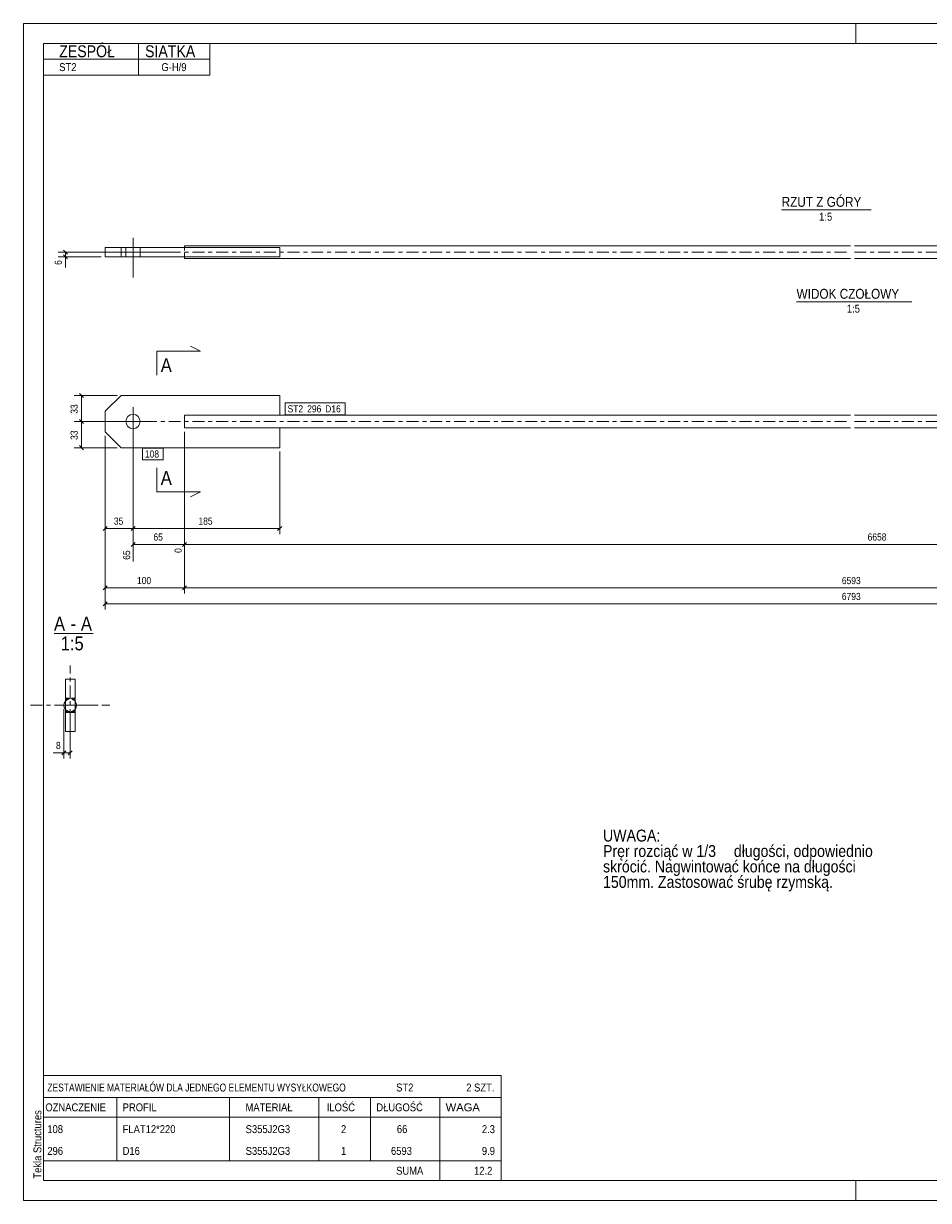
# Model space of a CAD drawing. Header units: millimetres. Extents: x 0 to 420, y 0 to 297.
# Tile 1 of 2: x 0 to 228, y 0 to 297. Entities that reach past the tile are written whole.
import ezdxf

# ---------------------------------------------------------------- set-up
doc = ezdxf.new("R2010")
doc.units = ezdxf.units.MM
for name, pattern in [('XKITLINE00', [0]), ('XKITLINE01', [4, 1, -1, 1, -1]), ('XKITLINE03', [6, 3, -1, 1, -1])]:
    doc.linetypes.add(name, pattern=pattern)
for name, color, linetype, lineweight in [('Arkusz rysunku', 3, 'Continuous', 0), ('Element', 2, 'Continuous', 0), ('Inny typ obiektu', 7, 'Continuous', 0), ('Przekrój', 7, 'Continuous', 0), ('Tekst', 7, 'Continuous', 0), ('Wymiar', 4, 'Continuous', 0), ('Znak elementu', 2, 'Continuous', 0), ('Śruba', 3, 'Continuous', 0)]:
    doc.layers.add(name, color=color, linetype=linetype, lineweight=lineweight)
doc.styles.add('ARIAL', font='ARIAL.TTF')

msp = doc.modelspace()

# ---------------------------------------------------------------- linework, layer by layer
at = {"layer": 'Arkusz rysunku', "linetype": 'XKITLINE00', "lineweight": 0}
for p, q in [((420, 297), (0, 297)), ((0, 297), (0, 0)), ((0, 292), (0, 297)), ((5, 297), (0, 297)), ((210, 292), (210, 297)), ((415, 292), (5, 292)), ((5, 292), (5, 5)), ((0, 0), (0, 5)), ((5, 5), (415, 5)), ((210, 0), (210, 5)), ((0, 0), (420, 0))]:
    msp.add_line(p, q, dxfattribs=at)
at = {"layer": 'Element', "linetype": 'XKITLINE00', "lineweight": 0}
for p, q in [((40.62, 240.9), (208.62, 240.9)), ((40.62, 240.9), (40.62, 240.69)), ((40.62, 240.69), (40.62, 240.5)), ((209.62, 240.9), (377.62, 240.9)), ((64.62, 240.5), (20.62, 240.5)), ((20.62, 238.1), (20.62, 240.5)), ((64.62, 238.1), (20.62, 238.1)), ((24.62, 238.1), (24.62, 240.5)), ((40.62, 237.7), (40.62, 238.1)), ((40.62, 237.7), (208.62, 237.7)), ((64.62, 240.5), (64.62, 238.1)), ((209.62, 237.7), (340.5, 237.7)), ((20.62, 199.17), (24.62, 203.17)), ((24.62, 203.17), (64.62, 203.17)), ((64.62, 203.17), (64.62, 198.17)), ((20.62, 199.17), (20.62, 193.97)), ((40.62, 198.17), (40.62, 197.55)), ((64.62, 198.17), (40.62, 198.17)), ((40.62, 197.55), (40.62, 195.77)), ((208.62, 198.17), (64.62, 198.17)), ((353.62, 198.17), (209.62, 198.17)), ((20.62, 193.97), (24.62, 189.97)), ((40.62, 195.58), (40.62, 195.77)), ((40.62, 194.97), (40.62, 195.58)), ((64.62, 194.97), (40.62, 194.97)), ((208.62, 194.97), (64.62, 194.97)), ((64.62, 189.97), (64.62, 194.97)), ((353.62, 194.97), (209.62, 194.97)), ((64.62, 189.97), (24.62, 189.97)), ((10.59, 118.37), (10.59, 131.57)), ((12.99, 131.57), (10.59, 131.57)), ((10.59, 118.37), (10.59, 131.57)), ((10.59, 131.57), (12.99, 131.57)), ((12.99, 131.57), (12.99, 118.37)), ((12.99, 131.57), (12.99, 118.37)), ((10.59, 118.37), (12.99, 118.37)), ((12.99, 118.37), (10.59, 118.37))]:
    msp.add_line(p, q, dxfattribs=at)
at = {"layer": 'Element', "linetype": 'XKITLINE01', "lineweight": 0}
for p, q in [((40.62, 240.69), (40.62, 238.1)), ((20.62, 240.5), (20.62, 238.1)), ((24.62, 238.1), (24.62, 240.5)), ((40.62, 238.1), (40.62, 240.5)), ((64.62, 238.1), (64.62, 240.5)), ((64.62, 198.17), (40.62, 198.17)), ((40.62, 198.17), (40.62, 197.55)), ((40.62, 195.58), (40.62, 197.55)), ((40.62, 195.58), (40.62, 194.97)), ((64.62, 194.97), (40.62, 194.97)), ((10.59, 131.57), (12.99, 131.57)), ((10.59, 126.57), (12.99, 126.57)), ((10.59, 126.57), (12.99, 126.57)), ((12.99, 123.37), (10.59, 123.37)), ((10.59, 123.37), (12.99, 123.37)), ((12.99, 118.37), (10.59, 118.37))]:
    msp.add_line(p, q, dxfattribs=at)
at = {"layer": 'Element', "linetype": 'XKITLINE03', "lineweight": 0}
for p, q in [((30.62, 239.3), (208.62, 239.3)), ((209.62, 239.3), (387.62, 239.3)), ((30.62, 196.57), (208.62, 196.57)), ((209.62, 196.57), (387.62, 196.57)), ((11.79, 114.97), (11.79, 134.97)), ((1.79, 124.97), (21.79, 124.97))]:
    msp.add_line(p, q, dxfattribs=at)
at = {"layer": 'Element', "linetype": 'XKITLINE00', "lineweight": 0}
for start, end in [(140.6014, 219.3986), (320.6014, 39.3986)]:
    msp.add_arc((11.79, 124.97), 1.6, start, end, dxfattribs=at)
at = {"layer": 'Element', "linetype": 'XKITLINE01', "lineweight": 0}
for start, end in [(39.3986, 140.6014), (219.3986, 320.6014)]:
    msp.add_arc((11.79, 124.97), 1.6, start, end, dxfattribs=at)
at = {"layer": 'Inny typ obiektu', "linetype": 'XKITLINE00', "lineweight": 0}
for p, q in [((5, 292), (47, 292)), ((5, 292), (5, 288)), ((29, 288), (29, 292)), ((47, 288), (47, 292)), ((5, 288), (47, 288)), ((5, 288), (5, 284)), ((29, 288), (29, 284)), ((47, 288), (47, 284)), ((5, 284), (47, 284)), ((191.26, 250), (213.86, 250)), ((195.02, 226.8), (224.1, 226.8)), ((7.7, 143.07), (17.58, 143.07)), ((5, 31.5), (5, 26)), ((5, 31.5), (120.5, 31.5)), ((120.5, 31.5), (120.5, 26)), ((5, 26), (5, 21)), ((5, 26), (120.5, 26)), ((23.5, 26), (23.5, 21)), ((52, 21), (52, 26)), ((74.5, 26), (74.5, 21)), ((87.5, 26), (87.5, 21)), ((105, 26), (105, 21)), ((120.5, 26), (120.5, 21)), ((5, 21), (120.5, 21)), ((5, 21), (5, 15.5)), ((23.5, 21), (23.5, 15.5)), ((52, 15.5), (52, 21)), ((74.5, 21), (74.5, 15.5)), ((87.5, 21), (87.5, 15.5)), ((105, 21), (105, 15.5)), ((120.5, 21), (120.5, 15.5)), ((5, 15.5), (5, 10)), ((23.5, 15.5), (23.5, 10)), ((52, 10), (52, 15.5)), ((74.5, 15.5), (74.5, 10)), ((87.5, 15.5), (87.5, 10)), ((105, 15.5), (105, 10)), ((120.5, 15.5), (120.5, 10)), ((5, 10), (5, 5)), ((5, 10), (120.5, 10)), ((105, 10), (105, 5)), ((120.5, 10), (120.5, 5)), ((5, 5), (120.5, 5))]:
    msp.add_line(p, q, dxfattribs=at)
at = {"layer": 'Przekrój', "linetype": 'XKITLINE00', "lineweight": 0}
for p, q in [((33.62, 214.3), (33.62, 208.3)), ((33.62, 214.3), (39.62, 214.3)), ((39.62, 214.3), (44.62, 214.3)), ((44.62, 214.3), (42.12, 215.55)), ((33.62, 178.84), (33.62, 184.84)), ((33.62, 178.84), (39.62, 178.84)), ((39.62, 178.84), (44.62, 178.84)), ((44.62, 178.84), (42.12, 177.59))]:
    msp.add_line(p, q, dxfattribs=at)
at = {"layer": 'Wymiar', "linetype": 'XKITLINE00', "lineweight": 0}
for p, q in [((39.62, 239.3), (8.76, 239.3)), ((19.62, 238.1), (8.76, 238.1)), ((10.11, 239.81), (11.13, 238.79)), ((10.11, 238.61), (11.13, 237.59)), ((10.62, 238.1), (10.62, 239.3)), ((10.62, 238.1), (10.62, 235.41)), ((10.62, 238.1), (10.62, 235.41)), ((23.62, 203.17), (12.76, 203.17)), ((14.11, 203.68), (15.13, 202.66)), ((14.62, 196.57), (14.62, 203.17)), ((26.62, 196.57), (12.76, 196.57)), ((26.62, 196.57), (12.76, 196.57)), ((14.11, 197.08), (15.13, 196.06)), ((14.11, 197.08), (15.13, 196.06)), ((14.62, 189.97), (14.62, 196.57)), ((27.62, 195.57), (27.62, 161.28)), ((27.62, 195.57), (27.62, 168.13)), ((27.62, 195.57), (27.62, 168.13)), ((40.62, 193.97), (40.62, 153.13)), ((40.62, 193.97), (40.62, 153.13)), ((40.62, 193.97), (40.62, 163.41)), ((40.62, 193.97), (40.62, 163.41)), ((14.11, 190.48), (15.13, 189.46)), ((20.62, 192.97), (20.62, 149.13)), ((20.62, 192.97), (20.62, 153.13)), ((20.62, 192.97), (20.62, 168.13)), ((23.62, 189.97), (12.76, 189.97)), ((64.62, 188.97), (64.62, 168.13)), ((21.13, 170.08), (20.11, 169.06)), ((20.62, 169.57), (27.62, 169.57)), ((28.13, 170.08), (27.11, 169.06)), ((28.13, 170.08), (27.11, 169.06)), ((27.62, 169.57), (64.62, 169.57)), ((65.13, 170.08), (64.11, 169.06)), ((28.13, 166.08), (27.11, 165.06)), ((27.62, 165.57), (40.62, 165.57)), ((41.13, 166.08), (40.11, 165.06)), ((41.13, 166.08), (40.16, 165.11)), ((40.62, 165.57), (390.62, 165.57)), ((21.13, 155.08), (20.11, 154.06)), ((20.62, 154.57), (40.62, 154.57)), ((41.13, 155.08), (40.11, 154.06)), ((41.13, 155.08), (40.11, 154.06)), ((40.62, 154.57), (377.62, 154.57)), ((21.13, 151.08), (20.11, 150.06)), ((20.62, 150.57), (397.62, 150.57)), ((10.19, 123.97), (10.19, 111.53)), ((11.79, 122.37), (11.79, 111.53)), ((10.19, 112.97), (7.5, 112.97)), ((10.19, 112.97), (7.5, 112.97)), ((10.69, 113.48), (9.68, 112.46)), ((10.19, 112.97), (11.79, 112.97)), ((12.29, 113.48), (11.28, 112.46))]:
    msp.add_line(p, q, dxfattribs=at)
at = {"layer": 'Znak elementu', "linetype": 'XKITLINE00', "lineweight": 0}
for p, q in [((66.02, 201.27), (81.11, 201.27)), ((66.02, 198.27), (66.02, 201.27)), ((81.11, 198.27), (81.11, 201.27)), ((66.02, 198.27), (81.11, 198.27)), ((30.02, 189.87), (35.23, 189.87)), ((30.02, 186.87), (30.02, 189.87)), ((35.23, 186.87), (35.23, 189.87)), ((30.02, 186.87), (35.23, 186.87))]:
    msp.add_line(p, q, dxfattribs=at)
at = {"layer": 'Śruba', "linetype": 'XKITLINE00', "lineweight": 0}
for p, q in [((27.62, 242.9), (27.62, 232.9)), ((25.82, 240.5), (25.82, 238.1)), ((29.42, 240.5), (29.42, 238.1)), ((27.62, 192.97), (27.62, 200.17)), ((31.22, 196.57), (24.02, 196.57)), ((8.19, 124.97), (18.19, 124.97)), ((10.59, 126.77), (12.99, 126.77)), ((10.59, 123.17), (12.99, 123.17))]:
    msp.add_line(p, q, dxfattribs=at)
msp.add_circle((27.62, 196.57), 1.8, dxfattribs=at)

# ---------------------------------------------------------------- texts
at = {"layer": 'Arkusz rysunku', "style": 'ARIAL', "width": 0.85}
msp.add_text('Tekla Structures', height=2, rotation=90, dxfattribs=at).set_placement((4.5, 5.5))
at = {"layer": 'Inny typ obiektu', "style": 'ARIAL'}
for s, height, width, p in [('ZESPÓŁ', 3, 0.85, (9, 288.5)), ('SIATKA', 3, 0.85, (30.66, 288.5)), ('ST2', 2, 0.85, (9, 285)), ('G-H/9', 2, 0.85, (34.78, 285)), ('RZUT Z GÓRY', 2.5, 0.85, (191.26, 250.75)), ('1:5', 2, 0.85, (200.71, 247.25)), ('WIDOK CZOŁOWY', 2.5, 0.85, (195.02, 227.55)), ('1:5', 2, 0.85, (207.71, 224.05)), ('A', 3.5, 0.85, (7.7, 143.82)), ('A', 3.5, 0.85, (14.47, 143.82)), ('-', 3.5, 0.85, (11.87, 143.82)), ('1:5', 3.5, 0.85, (9.4, 138.82)), ('ZESTAWIENIE MATERIAŁÓW DLA JEDNEGO ELEMENTU WYSYŁKOWEGO', 2, 0.765, (6, 27.5)), ('ST2', 2, 0.85, (94, 27.5)), ('2', 2, 0.85, (111.69, 27.5)), (' SZT.', 2, 0.85, (113, 27.5)), ('OZNACZENIE', 2, 0.85, (5.5, 22.5)), ('PROFIL', 2, 0.85, (25, 22.5)), ('MATERIAŁ', 2, 0.85, (56, 22.5)), ('ILOŚĆ', 2, 0.85, (76.5, 22.5)), ('DŁUGOŚĆ', 2, 0.85, (89, 22.5)), ('WAGA', 2, 1.008832, (106.5, 22.5)), ('108', 2, 0.85, (6, 17)), ('FLAT12*220', 2, 0.85, (25, 17)), ('S355J2G3', 2, 0.85, (56.04, 17)), ('2', 2, 0.85, (80.09, 17)), ('66', 2, 0.85, (94.19, 17)), ('2.3', 2, 0.85, (115.63, 17)), ('296', 2, 0.85, (6, 11.5)), ('D16', 2, 0.85, (25, 11.5)), ('S355J2G3', 2, 0.85, (56.04, 11.5)), ('1', 2, 0.85, (80.09, 11.5)), ('6593', 2, 0.85, (92.7, 11.5)), ('9.9', 2, 0.85, (115.63, 11.5)), ('SUMA', 2, 0.85, (94, 6.5)), ('12.2', 2, 0.85, (113.65, 6.5))]:
    msp.add_text(s, height=height, dxfattribs=dict(at, width=width)).set_placement(p)
at = {"layer": 'Przekrój', "style": 'ARIAL', "width": 0.85}
for p in [(34.62, 209.05), (34.62, 180.59)]:
    msp.add_text('A', height=3.5, dxfattribs=at).set_placement(p)
at = {"layer": 'Tekst', "style": 'ARIAL', "width": 0.85}
for s, p in [('UWAGA:', (146.2, 90.58)), ('Pręr rozciąć w 1/3', (146.2, 86.68)), (' długości, odpowiednio', (178.22, 86.68)), ('skrócić. Nagwintować końce na długości ', (146.2, 82.78)), ('150mm. Zastosować śrubę rzymską.', (146.2, 78.88))]:
    msp.add_text(s, height=3, dxfattribs=at).set_placement(p)
at = {"layer": 'Wymiar', "style": 'ARIAL', "width": 0.85}
for s, p in [('6', (9.66, 236.09)), ('33', (13.66, 198.53)), ('33', (13.66, 191.93)), ('65', (26.9, 161.68)), ('0', (39.9, 163.41))]:
    msp.add_text(s, height=1.8, rotation=90.0002, dxfattribs=at).set_placement(p)
for s, p in [('35', (22.78, 170.53)), ('185', (44.12, 170.53)), ('65', (32.78, 166.53)), ('6658', (212.95, 166.53)), ('100', (28.62, 155.53)), ('6593', (206.45, 155.53)), ('6793', (206.45, 151.53)), ('8', (8.18, 113.93))]:
    msp.add_text(s, height=1.8, dxfattribs=at).set_placement(p)
at = {"layer": 'Znak elementu', "style": 'ARIAL', "width": 0.85}
for s, p in [('ST2', (66.62, 198.87)), ('296', (71.56, 198.87)), ('D16', (76.11, 198.87)), ('108', (30.62, 187.47))]:
    msp.add_text(s, height=1.8, dxfattribs=at).set_placement(p)

doc.saveas('drawing.dxf')
